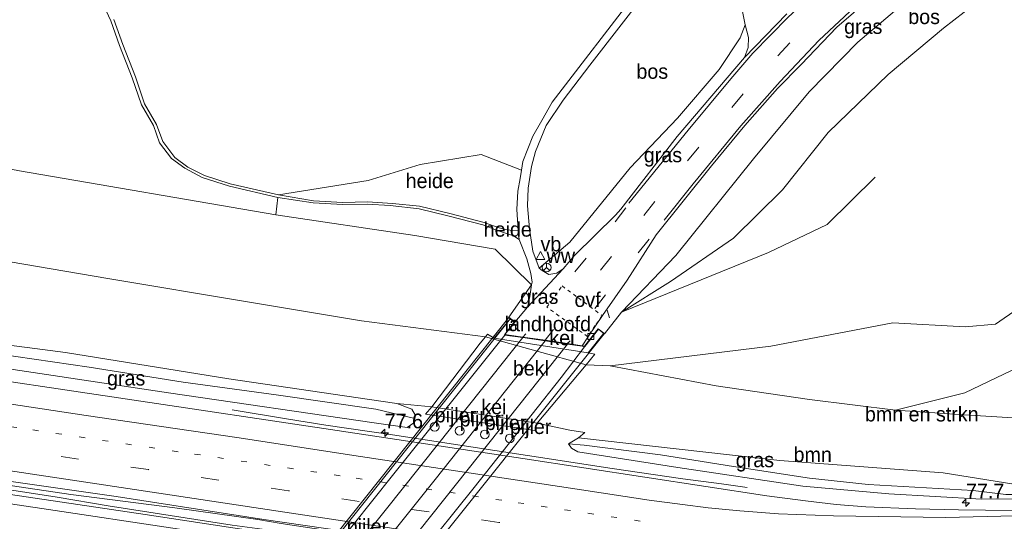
# Model space of a CAD drawing. Header units: millimetres. Extents: x 180000 to 190000, y 466229 to 468626.
# Tile 190 of 202: x 189094 to 189261, y 466486 to 466571. Entities that reach past the tile are written whole.
import ezdxf
from ezdxf.enums import TextEntityAlignment as Align

# ---------------------------------------------------------------- set-up
doc = ezdxf.new("R2010")
doc.units = ezdxf.units.MM
for name, pattern in [('13strp', [4, 1, -3]), ('39strp', [12, 3, -9]), ('6060strp', [1.2, 0.6, -0.6])]:
    doc.linetypes.add(name, pattern=pattern)
for name, color, linetype, lineweight in [('af-b1-rasterhekwerk', 8, 'hekwerk', 18), ('af-bs-rasterhekwerk', 8, 'hekwerk', 18), ('as-bs-kilometr', 13, 'Continuous', 18), ('bp-b5-bomenstruiken', 93, 'Continuous', 18), ('bp-b5-boom', 93, 'Continuous', 18), ('bp-b5-bos', 93, 'Continuous', 18), ('bp-b5-grasland', 93, 'Continuous', 18), ('bp-b5-overig', 93, 'Continuous', 18), ('bw-bs-rona', 8, 'Continuous', 18), ('gr-bs-geleiderail', 213, 'geleiderail', 18), ('gw-bs-insteekwatergang', 93, 'Continuous', 18), ('gw-bs-kruinlijn', 93, 'Continuous', 18), ('gw-bs-teenlijn', 93, 'Continuous', 18), ('kw-b5-landhoofd', 173, 'Continuous', 18), ('kw-b6-viaduct', 173, 'Continuous', 18), ('kw-bs-pijler', 173, 'Continuous', 18), ('mk-b1-streep 0.15', 8, 'Continuous', 18), ('mk-b5-6060strp10', 8, '6060strp', 18), ('mk-bs-13streep 0.45', 8, '13strp', 18), ('mk-bs-39streep 0.15', 8, '39strp', 18), ('mk-bs-streep 0.15', 8, 'Continuous', 18), ('og-b5-bekleding', 253, 'Continuous', 18), ('og-bs-hulpgeometrie', 53, 'Continuous', 18), ('vh-b5-verh_soort', 8, 'Continuous', 18), ('vh-b6-verh_soort', 8, 'Continuous', 18), ('wh-bs-greppel', 133, 'greppel', 18), ('wh-bs-kolk', 8, 'Continuous', 18), ('wm-bs-schrikhek', 8, 'Continuous', 18), ('wm-bs-verkeersbord', 8, 'Continuous', 18)]:
    doc.layers.add(name, color=color, linetype=linetype, lineweight=lineweight)
doc.styles.add('rtw_iso', font='iso-rtw.shx')
doc.linetypes.add('geleiderail', pattern='A,2,-1,[175,RTW.shx,S=0.5,R=0,X=0,Y=0],-1', length=4)
doc.linetypes.add('greppel', pattern='A,25.5,-0.01,[14,RTW.shx,S=1,R=0,X=0,Y=0],1,[14,RTW.shx,S=1,R=0,X=0,Y=0],1,[14,RTW.shx,S=1,R=0,X=0,Y=0],1,[14,RTW.shx,S=1,R=0,X=0,Y=0],1,[14,RTW.shx,S=1,R=0,X=0,Y=0],0.5,-0.01', length=30.02)
doc.linetypes.add('hekwerk', pattern='A,7,-1.5,[1,RTW.shx,S=0.75,R=0,X=0,Y=0],-1.5', length=10)

# ---------------------------------------------------------------- blocks, each defined once
blk = doc.blocks.new('wegwijzer')
for q in [(-0.53, -0.53), (0, 0.75), (0.53, -0.53)]:
    blk.add_line((0, 0), q)
blk.add_circle((0, 0), 0.75)
blk = doc.blocks.new('dtbattr')
at = {"style": 'rtw_iso'}
blk.add_attdef('TAG', (0.59, 0.87), '', height=2.5, dxfattribs=at)
blk = doc.blocks.new('verkeersbord')
for p, q in [((0, 0.75), (-0.75, -0.625)), ((0.75, -0.625), (0, 0.75)), ((-0.75, -0.625), (0.75, -0.625))]:
    blk.add_line(p, q)
blk = doc.blocks.new('kolk')
blk.add_lwpolyline([(-0.5, -0.5), (0.5, -0.5), (0.5, 0.5), (-0.5, 0.5)], close=True)
blk = doc.blocks.new('dtbattr-r')
at = {"style": 'rtw_iso'}
blk.add_attdef('TAG', text='', height=2.5, dxfattribs=at).set_placement((0, 0), align=Align.MIDDLE_CENTER)
blk = doc.blocks.new('dtb')
blk.add_circle((0, 0), 0.75)
blk = doc.blocks.new('hecto')
for p, q in [((0, 0.625), (-0.625, 0)), ((0, -0.625), (0, 0.625)), ((-0.625, 0), (0.625, 0)), ((0.625, 0), (0, -0.625))]:
    blk.add_line(p, q)

msp = doc.modelspace()

# ---------------------------------------------------------------- linework, layer by layer
at = {"layer": 'af-b1-rasterhekwerk'}
msp.add_polyline3d([(189176.96, 466520.6, 47.22), (189144.15, 466479.32, 47.45), (189118.46, 466447.02, 47.21), (189117.95, 466446.96, 47.21)], dxfattribs=at)
at = {"layer": 'af-bs-rasterhekwerk'}
for points in [[(189160.73, 466534.72, 45.26), (189137.08, 466538.24, 45.15), (189093.51, 466545.69, 46.3), (189074.76, 466549.26, 46.25), (189032.89, 466556.99, 47.65), (188989.96, 466566.44, 48.52), (188983.86, 466567.82, 48.75)], [(189238.98, 466544.66, 46.01), (189230.83, 466536.6, 46.12), (189220.83, 466531.84, 46.09), (189195.84, 466521.69, 47.22), (189192.98, 466518.01, 47.23)]]:
    msp.add_polyline3d(points, dxfattribs=at)
at = {"layer": 'bp-b5-bomenstruiken'}
for points in [[(189171.85, 466516.4, 41.31), (189163.62, 466505.57, 41.31), (189157.66, 466506.11, 41.32), (189154.95, 466506.52, 41.34), (189129.09, 466510.34, 41.37), (189101.33, 466514.82, 41.52), (189074.29, 466518.34, 41.59), (189050.48, 466521.83, 41.68), (189029.29, 466525.54, 41.96), (189006.25, 466528.59, 42.07), (188988, 466531.39, 42.15), (188979.42, 466532.41, 42.14), (188980.99, 466543.56, 45.81), (188981.81, 466551.53, 48.46), (188993.59, 466548.91, 47.91), (189011.56, 466545, 47.2), (189035.45, 466539.99, 46.83), (189052.95, 466537.12, 46.56), (189066.22, 466534.57, 46.47), (189079.93, 466532.27, 45.97), (189108.52, 466527.39, 46.03), (189132.3, 466523.45, 45.73), (189151.68, 466520.2, 45.45), (189172.73, 466517.5, 44.44)], [(189160.82, 466504.12, 41.17), (189160.72, 466503.59, 41.17), (189154.11, 466505.16, 40.87), (189137.56, 466507.55, 41.03), (189121.32, 466509.77, 41.08), (189105.37, 466512.32, 41.1), (189086.62, 466515.02, 41.25), (189069.72, 466517.52, 41.3), (189053.6, 466520.02, 41.38), (189031.54, 466523.13, 41.62), (189013.19, 466526.02, 41.68), (188989.87, 466529.57, 41.82), (188979.29, 466530.77, 41.9), (188979.42, 466532.41, 42.14), (188988, 466531.39, 42.15), (189006.25, 466528.59, 42.07), (189029.29, 466525.54, 41.96), (189050.48, 466521.83, 41.68), (189074.29, 466518.34, 41.59), (189101.33, 466514.82, 41.52), (189129.09, 466510.34, 41.37), (189154.95, 466506.52, 41.34), (189157.66, 466506.11, 41.32), (189160.22, 466505.15, 41.23)], [(189262.42, 466503.69, 44.51), (189271.09, 466503.62, 44.02), (189280.35, 466504.33, 43.8), (189286.97, 466505.8, 43.75), (189293.84, 466507.82, 43.72), (189299.91, 466510.38, 43.69), (189294.48, 466505.18, 43.15), (189284.6, 466497.31, 41.67), (189279.76, 466492.68, 41.38), (189265.37, 466491.98, 40.99), (189250.54, 466494.32, 41.05), (189222.79, 466496.45, 41.07), (189188.53, 466500.27, 41.22), (189189.64, 466501.18, 41.13), (189187.06, 466501.58, 41.27), (189181.54, 466502.76, 41.22), (189189.82, 466512.69, 44.44), (189193.91, 466512.56, 45.51), (189211.95, 466509.15, 45.17), (189227.79, 466506.81, 45.02), (189242.44, 466504.99, 44.79), (189254.1, 466504.19, 44.6)]]:
    msp.add_polyline3d(points, close=True, dxfattribs=at)
at = {"layer": 'bp-b5-boom'}
msp.add_polyline3d([(189250.54, 466494.32, 41.05), (189265.37, 466491.98, 40.99), (189279.76, 466492.68, 41.38), (189285.97, 466492.99, 41.04), (189287.71, 466492.7, 41.04), (189288.46, 466492.1, 41.04), (189288.93, 466491.55, 41.03), (189285.27, 466491.51, 40.54), (189277.57, 466491.07, 40.58), (189266.83, 466490.67, 40.64), (189261.2, 466490.64, 40.74), (189255.64, 466491.32, 40.72), (189237.8, 466492.36, 40.58), (189227.79, 466493.41, 40.65), (189214.87, 466495.39, 40.75), (189202.49, 466497.39, 40.66), (189189.52, 466499.02, 40.72), (189186.86, 466499.25, 41.22), (189188.53, 466500.27, 41.22), (189222.79, 466496.45, 41.07)], close=True, dxfattribs=at)
at = {"layer": 'bp-b5-bos'}
for points in [[(189073.01, 466622.69, 47.01), (189093.71, 466620.89, 46.39), (189094.96, 466616.68, 46.48), (189095.51, 466614, 46.21), (189095.76, 466611.59, 46.09), (189099.34, 466601.71, 45.82), (189102, 466594.92, 45.78), (189104.64, 466587.16, 45.98), (189106.13, 466583.26, 45.9), (189106.52, 466580.4, 45.77), (189107.15, 466575.32, 45.51), (189109.02, 466571.25, 45.35), (189110.51, 466567.02, 45.25), (189112.66, 466561.51, 45.05), (189114.23, 466556.91, 45.18), (189116.28, 466553.41, 45.33), (189117.32, 466550.5, 45.41), (189119.36, 466547.79, 45.39), (189121.61, 466546.16, 45.32), (189124.59, 466544.55, 45.26), (189129.21, 466543.09, 45.12), (189137.42, 466541.2, 44.91), (189137.08, 466538.24, 45.15), (189093.51, 466545.69, 46.3)], [(189269.92, 466583.26, 45.42), (189259.4, 466576.81, 45.59), (189250.59, 466570, 45.57), (189241.21, 466562.12, 45.84), (189230.96, 466552.23, 46), (189223.21, 466542.47, 46.28), (189214.91, 466534.28, 46.38), (189204.17, 466526.91, 46.79), (189195.84, 466521.69, 47.22), (189205.07, 466531.29, 46.82), (189218.3, 466547.74, 46.64), (189227.77, 466559.16, 46.52), (189236, 466567.62, 46.45), (189244.83, 466575.09, 46.4), (189253.54, 466582.26, 46.3), (189263.06, 466588.81, 46.06)], [(189267.87, 466525.46, 45.84), (189259.41, 466519.64, 45.86), (189254.3, 466519.18, 45.97), (189241.98, 466519.84, 46), (189221.21, 466515.87, 46.12), (189193.91, 466512.56, 45.51), (189189.82, 466512.69, 44.44), (189191.34, 466514.54, 45.62), (189190.2, 466514.77, 45.55), (189192.85, 466518.11, 47.38), (189192.98, 466518.01, 47.23), (189195.84, 466521.69, 47.22), (189204.17, 466526.91, 46.79), (189214.91, 466534.28, 46.38), (189223.21, 466542.47, 46.28), (189230.96, 466552.23, 46), (189241.21, 466562.12, 45.84), (189250.59, 466570, 45.57), (189259.4, 466576.81, 45.59), (189269.92, 466583.26, 45.42)], [(189198.6, 466576.38, 44.21), (189184.06, 466557.37, 44.46), (189182.28, 466554.26, 44.59), (189180.78, 466551.6, 44.85), (189179.1, 466547.29, 45.1), (189178.87, 466545.82, 45.13), (189171.99, 466548.51, 44.84), (189161.63, 466546.79, 44.89), (189152.78, 466544.04, 45), (189137.56, 466541.62, 45.17), (189129.35, 466543.49, 45.25), (189124.94, 466544.92, 45.22), (189122.15, 466546.33, 45.32), (189119.9, 466547.97, 45.39), (189117.87, 466550.68, 45.41), (189116.83, 466553.59, 45.33), (189114.78, 466557.08, 45.18), (189113.21, 466561.68, 45.05), (189111.06, 466567.19, 45.25), (189109.57, 466571.43, 45.35)], [(189093.51, 466545.69, 46.3), (189137.08, 466538.24, 45.15), (189160.73, 466534.72, 45.26), (189174.4, 466532.36, 46.02), (189180.56, 466526.32, 46.99), (189176.69, 466520.84, 47.22), (189176.96, 466520.6, 47.22), (189174.23, 466517.23, 45.6), (189173.08, 466517.93, 45.61), (189172.73, 466517.5, 44.44), (189151.68, 466520.2, 45.45), (189132.3, 466523.45, 45.73), (189108.52, 466527.39, 46.03), (189079.93, 466532.27, 45.97)], [(189262.17, 466511.74, 45), (189254.2, 466507.95, 45), (189242.44, 466504.99, 44.79), (189227.79, 466506.81, 45.02), (189211.95, 466509.15, 45.17), (189193.91, 466512.56, 45.51), (189221.21, 466515.87, 46.12), (189241.98, 466519.84, 46), (189254.3, 466519.18, 45.97), (189259.41, 466519.64, 45.86), (189267.87, 466525.46, 45.84)], [(189262.42, 466503.69, 44.51), (189254.1, 466504.19, 44.6), (189242.44, 466504.99, 44.79), (189254.2, 466507.95, 45), (189262.17, 466511.74, 45)]]:
    msp.add_polyline3d(points, dxfattribs=at)
msp.add_polyline3d([(189187.07, 466533.56, 46.9), (189181.84, 466529.14, 46.86), (189180.77, 466532.06, 46.37), (189180.2, 466535.87, 45.86), (189179.87, 466539.73, 45.6), (189179.96, 466542.78, 45.41), (189180.56, 466546.45, 45.1), (189181.21, 466549, 44.91), (189183.04, 466553.41, 44.78), (189185.95, 466557.75, 44.49), (189190.44, 466563.68, 44.31), (189200.73, 466576.96, 44.28), (189203.47, 466581.78, 44.3), (189204.87, 466585.41, 44.26), (189207.06, 466587.21, 44.31), (189209.86, 466582.29, 44.98), (189213.4, 466577.08, 45.7), (189216.31, 466573.36, 46.54), (189216.9, 466570.55, 46.88), (189216.04, 466568.36, 46.85), (189212.44, 466562.96, 46.85), (189205.39, 466554.66, 46.89), (189197.35, 466546.21, 46.95)], close=True, dxfattribs=at)
at = {"layer": 'bp-b5-grasland'}
for points in [[(189244.83, 466575.09, 46.4), (189236, 466567.62, 46.45), (189227.77, 466559.16, 46.52), (189218.3, 466547.74, 46.64), (189205.07, 466531.29, 46.82), (189195.84, 466521.69, 47.22), (189192.98, 466518.01, 47.23), (189192.85, 466518.11, 47.38), (189191.91, 466518.84, 47.22), (189189.57, 466515.9, 47.23), (189189.19, 466515.96, 47.21), (189190.13, 466517.43, 47.21), (189191.42, 466519.37, 47.21), (189192.63, 466521.1, 47.21), (189196.82, 466527.14, 47.21), (189201.76, 466534.8, 47.18), (189211.15, 466546.55, 46.95), (189216.81, 466553.41, 46.79), (189222.35, 466559.71, 46.77), (189226.42, 466563.79, 46.69), (189232.43, 466570.15, 46.64), (189241.35, 466577.83, 46.51)], [(189071.64, 466515.02, 41.57), (189118.87, 466507.95, 41.42), (189153.81, 466502.86, 41.28), (189159.43, 466502.05, 41.3), (189160.57, 466502.82, 41.18), (189160.72, 466503.59, 41.17), (189160.82, 466504.12, 41.17), (189160.22, 466505.15, 41.23), (189157.66, 466506.11, 41.32), (189163.62, 466505.57, 41.31), (189162.51, 466504.3, 41.18), (189181.11, 466501.53, 41.15), (189181.54, 466502.76, 41.22), (189187.06, 466501.58, 41.27), (189189.64, 466501.18, 41.13), (189188.53, 466500.27, 41.22), (189186.86, 466499.25, 41.22), (189187.36, 466498.51, 41.21), (189188.44, 466497.92, 41.21), (189205.42, 466495.26, 41.18), (189226.7, 466492.09, 41.01), (189241.29, 466490.75, 41.04), (189257.06, 466489.84, 40.98), (189274.67, 466489.89, 40.95)], [(189262.34, 466487.92, 41.09), (189253.15, 466488.06, 41.09), (189245.83, 466488.22, 41.11), (189237.36, 466488.56, 41.14), (189232.32, 466488.93, 41.16), (189227.14, 466489.58, 41.18), (189220.54, 466490.43, 41.2), (189179.1, 466496.76, 41.33), (189146.41, 466501.7, 41.44), (189113.02, 466506.69, 41.6), (189077.96, 466511.93, 41.75)]]:
    msp.add_polyline3d(points, dxfattribs=at)
for points in [[(189184.86, 466528.28, 47.11), (189183.51, 466528.09, 47.11), (189182.37, 466528.75, 47.09), (189181.84, 466529.14, 46.86), (189187.07, 466533.56, 46.9), (189197.35, 466546.21, 46.95), (189205.39, 466554.66, 46.89), (189212.44, 466562.96, 46.85), (189216.04, 466568.36, 46.85), (189216.9, 466570.55, 46.88), (189217.46, 466568.39, 46.85), (189217.4, 466566.66, 46.86), (189216.77, 466564.99, 46.91), (189205.34, 466551.55, 46.92), (189195.76, 466539.2, 47.08), (189194.85, 466538.19, 47.1), (189187.87, 466531.3, 47.1), (189185.93, 466529.03, 47.1)], [(189160.57, 466502.82, 41.18), (189159.43, 466502.05, 41.3), (189153.81, 466502.86, 41.28), (189118.87, 466507.95, 41.42), (189071.64, 466515.02, 41.57), (189051.72, 466518.5, 41.74), (189031.18, 466521.5, 41.81), (188989.81, 466527.7, 42.08), (188978.98, 466528.98, 42.13), (188979.29, 466530.77, 41.9), (188989.87, 466529.57, 41.82), (189013.19, 466526.02, 41.68), (189031.54, 466523.13, 41.62), (189053.6, 466520.02, 41.38), (189069.72, 466517.52, 41.3), (189086.62, 466515.02, 41.25), (189105.37, 466512.32, 41.1), (189121.32, 466509.77, 41.08), (189137.56, 466507.55, 41.03), (189154.11, 466505.16, 40.87), (189160.72, 466503.59, 41.17)], [(189179.85, 466522.54, 47.18), (189177.7, 466519.97, 47.22), (189176.96, 466520.6, 47.22), (189176.69, 466520.84, 47.22), (189180.56, 466526.32, 46.99), (189180.25, 466524.31, 47.16)], [(189372.72, 466449.95, 41.34), (189372.49, 466447.91, 41.3), (189367.12, 466448.72, 41.3), (189341.14, 466452.83, 41.3), (189313.31, 466457.07, 41.32), (189284.73, 466461.52, 41.31), (189251.53, 466466.66, 41.32), (189223.11, 466470.95, 41.41), (189196.69, 466475.11, 41.46), (189170.16, 466478.87, 41.54), (189140.62, 466483.36, 41.7), (189114.9, 466487.25, 41.74), (189084.7, 466491.74, 41.91), (189054.69, 466496.25, 42.09), (189054.46, 466498.33, 42.13), (189076.96, 466495.03, 41.97), (189109.93, 466490.29, 41.88), (189135.04, 466486.39, 41.75), (189172.92, 466480.89, 41.62), (189219.32, 466473.54, 41.44), (189253.16, 466468.41, 41.36), (189286.07, 466463.43, 41.32), (189316.53, 466458.63, 41.3), (189345.84, 466454.2, 41.33)], [(189255.64, 466491.32, 40.72), (189261.2, 466490.64, 40.74), (189266.83, 466490.67, 40.64), (189277.57, 466491.07, 40.58), (189285.27, 466491.51, 40.54), (189288.93, 466491.55, 41.03), (189288.48, 466491.01, 40.99), (189287.3, 466490.75, 40.94), (189274.67, 466489.89, 40.95), (189257.06, 466489.84, 40.98), (189241.29, 466490.75, 41.04), (189226.7, 466492.09, 41.01), (189205.42, 466495.26, 41.18), (189188.44, 466497.92, 41.21), (189187.36, 466498.51, 41.21), (189186.86, 466499.25, 41.22), (189189.52, 466499.02, 40.72), (189202.49, 466497.39, 40.66), (189214.87, 466495.39, 40.75), (189227.79, 466493.41, 40.65), (189237.8, 466492.36, 40.58)]]:
    msp.add_polyline3d(points, close=True, dxfattribs=at)
at = {"layer": 'bp-b5-overig'}
for points in [[(189178.25, 466542.24, 45.34), (189178.08, 466539.16, 45.59), (189178.26, 466535.62, 45.66), (189177.31, 466535.54, 45.54), (189176.11, 466535.75, 45.54), (189175.08, 466536.03, 45.54), (189172.53, 466536.91, 45.45), (189166.66, 466538.47, 44.91), (189161.53, 466539.69, 44.91), (189156.92, 466540.18, 44.78), (189152.68, 466540.41, 45.02), (189148.5, 466540.33, 45.07), (189143.51, 466540.63, 45.13), (189137.56, 466541.62, 45.17), (189152.78, 466544.04, 45), (189161.63, 466546.79, 44.89), (189171.99, 466548.51, 44.84), (189178.87, 466545.82, 45.13), (189178.65, 466544.42, 45.29)], [(189143.46, 466540.28, 44.84), (189148.47, 466540, 44.83), (189152.6, 466540.02, 44.85), (189156.54, 466539.81, 44.72), (189161.43, 466539.26, 44.73), (189166.32, 466538.08, 44.77), (189172.27, 466536.5, 45.13), (189174.62, 466535.61, 45.39), (189175.79, 466535.2, 45.48), (189177.49, 466534.67, 45.51), (189178.43, 466534.03, 45.89), (189179.73, 466530.75, 46.47), (189180.43, 466528.26, 46.8), (189180.67, 466526.79, 46.94), (189180.56, 466526.32, 46.99), (189174.4, 466532.36, 46.02), (189160.73, 466534.72, 45.26), (189137.08, 466538.24, 45.15), (189137.42, 466541.2, 44.91)]]:
    msp.add_polyline3d(points, close=True, dxfattribs=at)
at = {"layer": 'gr-bs-geleiderail'}
for points in [[(188976.43, 466508.57, 43.33), (188991.59, 466506.35, 43.21), (189015.3, 466502.95, 43.06), (189043.1, 466498.88, 43.01), (189066.82, 466495.31, 42.76), (189099.89, 466490.19, 42.65), (189108.59, 466488.72, 42.63), (189111.13, 466488.31, 42.26), (189129.64, 466485.46, 42.28), (189138.17, 466484.31, 42.46), (189172.24, 466479.21, 42.32), (189176.81, 466478.33, 42.37), (189187.26, 466476.78, 42.4), (189208.37, 466473.84, 42.27), (189239.71, 466469.12, 42), (189279.64, 466463.11, 42.07), (189313.45, 466457.78, 41.98), (189343.75, 466453.07, 41.96), (189372.56, 466448.56, 41.98)], [(189372.64, 466449.23, 42.02), (189361, 466451.08, 41.99), (189337.25, 466454.79, 41.91), (189313.61, 466458.5, 41.98), (189288.53, 466462.42, 41.95), (189263.48, 466466.23, 42), (189235.84, 466470.39, 41.98), (189208.48, 466474.5, 42.27), (189200.86, 466475.89, 42.32), (189190.13, 466477.8, 42.37), (189177.15, 466479.84, 42.42), (189172.56, 466480.38, 42.46), (189166.03, 466481.48, 42.42), (189138.01, 466485.72, 42.59), (189134.02, 466486.4, 42.56), (189119.92, 466488.36, 42.57), (189102.26, 466490.64, 42.64), (189081.96, 466493.67, 42.53), (189058.35, 466497.31, 42.93), (189041.78, 466499.82, 42.99), (189022.09, 466502.7, 43.03), (189000.98, 466505.81, 43.28), (188976.52, 466509.34, 43.33)], [(189217.22, 466491.86, 41.21), (189212.83, 466492.47, 41.57), (189206.25, 466493.32, 41.97), (189194.25, 466495.1, 42), (189179.85, 466497.3, 41.93), (189156.9, 466500.8, 42.08), (189145.61, 466502.47, 42.09), (189138.91, 466503.5, 42), (189129.65, 466505.04, 41.47)]]:
    msp.add_polyline3d(points, dxfattribs=at)
at = {"layer": 'gw-bs-insteekwatergang'}
for points in [[(188979.42, 466532.41, 42.14), (188988, 466531.39, 42.15), (189006.25, 466528.59, 42.07), (189029.29, 466525.54, 41.96), (189050.48, 466521.83, 41.68), (189074.29, 466518.34, 41.59), (189101.33, 466514.82, 41.52), (189129.09, 466510.34, 41.37), (189154.95, 466506.52, 41.34)], [(189153.81, 466502.86, 41.28), (189118.87, 466507.95, 41.42), (189071.64, 466515.02, 41.57), (189051.72, 466518.5, 41.74), (189031.18, 466521.5, 41.81), (188989.81, 466527.7, 42.08), (188978.98, 466528.98, 42.13)], [(189154.95, 466506.52, 41.34), (189157.66, 466506.11, 41.32)], [(189157.66, 466506.11, 41.32), (189160.22, 466505.15, 41.23), (189160.82, 466504.12, 41.17), (189160.72, 466503.59, 41.17)], [(189160.72, 466503.59, 41.17), (189160.57, 466502.82, 41.18), (189159.43, 466502.05, 41.3), (189153.81, 466502.86, 41.28)], [(189285.97, 466492.99, 41.04), (189287.71, 466492.7, 41.04), (189288.46, 466492.1, 41.04), (189288.93, 466491.55, 41.03), (189288.48, 466491.01, 40.99), (189287.3, 466490.75, 40.94), (189274.67, 466489.89, 40.95), (189257.06, 466489.84, 40.98), (189241.29, 466490.75, 41.04), (189226.7, 466492.09, 41.01), (189205.42, 466495.26, 41.18), (189188.44, 466497.92, 41.21), (189187.36, 466498.51, 41.21), (189186.86, 466499.25, 41.22), (189188.53, 466500.27, 41.22)], [(189285.97, 466492.99, 41.04), (189279.76, 466492.68, 41.38), (189265.37, 466491.98, 40.99), (189250.54, 466494.32, 41.05), (189222.79, 466496.45, 41.07), (189188.53, 466500.27, 41.22)]]:
    msp.add_polyline3d(points, dxfattribs=at)
at = {"layer": 'gw-bs-kruinlijn'}
for points in [[(189195.84, 466521.69, 47.22), (189205.07, 466531.29, 46.82), (189218.3, 466547.74, 46.64), (189227.77, 466559.16, 46.52), (189236, 466567.62, 46.45), (189244.83, 466575.09, 46.4), (189253.54, 466582.26, 46.3), (189263.06, 466588.81, 46.06), (189271.55, 466593.78, 45.97), (189279.33, 466598.49, 45.94), (189289.44, 466603.04, 45.93), (189300.46, 466607.44, 45.81), (189310.27, 466610.89, 45.63), (189319.85, 466613.96, 45.55), (189327.59, 466615.27, 45.36), (189337.11, 466616.58, 45.32), (189344.57, 466616.94, 45.31)], [(189216.9, 466570.55, 46.88), (189216.04, 466568.36, 46.85), (189212.44, 466562.96, 46.85), (189205.39, 466554.66, 46.89), (189197.35, 466546.21, 46.95)], [(188981.81, 466551.53, 48.46), (188993.59, 466548.91, 47.91), (189011.56, 466545, 47.2), (189035.45, 466539.99, 46.83), (189052.95, 466537.12, 46.56), (189066.22, 466534.57, 46.47), (189079.93, 466532.27, 45.97), (189108.52, 466527.39, 46.03), (189132.3, 466523.45, 45.73), (189151.68, 466520.2, 45.45), (189172.73, 466517.5, 44.44)], [(189329.55, 466550.47, 43.96), (189317.2, 466547.89, 44.25), (189307.07, 466546.14, 44.69), (189296.19, 466544, 45.33), (189292.14, 466539.49, 45.39), (189281.4, 466531.25, 45.58), (189271.29, 466527.51, 45.74), (189267.87, 466525.46, 45.84), (189259.41, 466519.64, 45.86), (189254.3, 466519.18, 45.97), (189241.98, 466519.84, 46), (189221.21, 466515.87, 46.12), (189193.91, 466512.56, 45.51)], [(189197.35, 466546.21, 46.95), (189187.07, 466533.56, 46.9), (189181.84, 466529.14, 46.86)], [(189180.56, 466526.32, 46.99), (189176.69, 466520.84, 47.22)], [(189193.91, 466512.56, 45.51), (189211.95, 466509.15, 45.17), (189227.79, 466506.81, 45.02), (189242.44, 466504.99, 44.79), (189254.1, 466504.19, 44.6), (189262.42, 466503.69, 44.51), (189271.09, 466503.62, 44.02), (189280.35, 466504.33, 43.8), (189286.97, 466505.8, 43.75), (189293.84, 466507.82, 43.72), (189299.91, 466510.38, 43.69), (189305.65, 466513.73, 43.54), (189311.88, 466518.14, 43.43), (189318.24, 466522.49, 43.37), (189323.76, 466526.27, 43.26)], [(189176.96, 466520.6, 47.22), (189176.69, 466520.84, 47.22)], [(189189.82, 466512.69, 44.44), (189193.91, 466512.56, 45.51)]]:
    msp.add_polyline3d(points, dxfattribs=at)
at = {"layer": 'gw-bs-teenlijn'}
for points in [[(189390.46, 466605.48, 43.5), (189382.49, 466606.16, 43.53), (189370.89, 466606.49, 43.66), (189350.88, 466604.41, 43.97), (189348.64, 466604.21, 43.97), (189335.12, 466602.57, 43.66), (189324.21, 466600.95, 43.97), (189311.11, 466598.39, 44.37), (189299.58, 466594.93, 44.8), (189289.19, 466591.71, 44.99), (189279.01, 466587.84, 45.2), (189269.92, 466583.26, 45.42), (189259.4, 466576.81, 45.59), (189250.59, 466570, 45.57), (189241.21, 466562.12, 45.84), (189230.96, 466552.23, 46), (189223.21, 466542.47, 46.28), (189214.91, 466534.28, 46.38), (189204.17, 466526.91, 46.79), (189195.84, 466521.69, 47.22)], [(189242.44, 466504.99, 44.79), (189254.2, 466507.95, 45), (189262.17, 466511.74, 45), (189269.19, 466515.11, 44.99), (189274.83, 466516.72, 44.88), (189287.94, 466521.29, 44.68), (189290.43, 466523.88, 44.67), (189298.26, 466527.54, 44.64), (189302.61, 466528.75, 44.48), (189307.27, 466531.32, 44.17), (189313.24, 466537.47, 44.09), (189329.55, 466550.47, 43.96)], [(189157.66, 466506.11, 41.32), (189163.62, 466505.57, 41.31)], [(189187.06, 466501.58, 41.27), (189181.54, 466502.76, 41.22)], [(189189.64, 466501.18, 41.13), (189187.06, 466501.58, 41.27)]]:
    msp.add_polyline3d(points, dxfattribs=at)
at = {"layer": 'kw-b5-landhoofd'}
msp.add_polyline3d([(189189.19, 466515.96, 47.21), (189189.57, 466515.9, 47.23), (189191.91, 466518.84, 47.22), (189192.85, 466518.11, 47.38), (189190.2, 466514.77, 45.55), (189174.23, 466517.23, 45.6), (189176.96, 466520.6, 47.22), (189177.7, 466519.97, 47.22), (189176.04, 466517.87, 47.23), (189179.1, 466517.44, 47.23), (189182.9, 466516.88, 47.23), (189186.69, 466516.32, 47.23)], close=True, dxfattribs=at)
at = {"layer": 'kw-b6-viaduct'}
msp.add_polyline3d([(189186.69, 466516.28, 47.37), (189189.59, 466515.85, 47.23), (189191.92, 466518.77, 47.23), (189192.9, 466518, 47.23), (189134.22, 466444.37, 47.36), (189134.08, 466444.22, 47.31), (189132.96, 466444.79, 47.31), (189134.57, 466446.73, 47.29), (189131.52, 466447.21, 47.27), (189127.91, 466447.8, 47.37), (189124.07, 466448.42, 47.32), (189120.98, 466448.89, 47.2), (189118.89, 466446.28, 47.21), (189118.02, 466446.97, 47.21), (189176.69, 466520.76, 47.22), (189176.93, 466520.56, 47.22), (189177.63, 466519.96, 47.22), (189175.94, 466517.84, 47.23), (189179.19, 466517.38, 47.35), (189182.89, 466516.83, 47.39)], close=True, dxfattribs=at)
at = {"layer": 'mk-b1-streep 0.15'}
for points in [[(189179.09, 466517.34, 47.23), (189164.81, 466499.38, 47.52), (189143.45, 466472.57, 47.5), (189123.99, 466448.46, 47.22)], [(189127.79, 466447.86, 47.25), (189146.74, 466471.39, 47.54), (189164.17, 466493.21, 47.58), (189182.89, 466516.78, 47.23)], [(189186.68, 466516.23, 47.23), (189171.77, 466497.45, 47.52), (189153.26, 466474.15, 47.51), (189131.53, 466447.26, 47.27)]]:
    msp.add_polyline3d(points, dxfattribs=at)
at = {"layer": 'mk-b5-6060strp10'}
msp.add_polyline3d([(189191.38, 466519.39, 47.21), (189190.12, 466517.5, 47.21), (189183.17, 466522.51, 47.11), (189185.76, 466526.13, 47.11), (189188.53, 466524.08, 47.15), (189192.56, 466521.09, 47.21)], close=True, dxfattribs=at)
at = {"layer": 'mk-bs-13streep 0.45'}
msp.add_polyline3d([(189199.03, 466486.12, 41.41), (189175.48, 466489.68, 41.5), (189148, 466493.84, 41.58), (189120.48, 466497.94, 41.73), (189093.05, 466502.04, 41.83), (189069.47, 466505.58, 41.97), (189041.97, 466509.63, 42.14), (189014.45, 466513.75, 42.21), (188977.74, 466519.08, 42.48)], dxfattribs=at)
at = {"layer": 'mk-bs-39streep 0.15'}
for points in [[(189392.29, 466621.52, 45.08), (189386.54, 466622.33, 45.15), (189374.79, 466623.71, 45.17), (189362.92, 466624.26, 45.35), (189351.28, 466624.06, 45.47), (189339.36, 466623.15, 45.59), (189327.68, 466621.48, 45.67), (189316.03, 466619.04, 45.79), (189304.66, 466616.09, 45.87), (189293.3, 466612.23, 46.03), (189282.46, 466607.68, 46.13), (189271.9, 466602.56, 46.21), (189261.68, 466596.81, 46.36), (189251.59, 466590.34, 46.48), (189242.02, 466583.25, 46.57), (189232.95, 466575.64, 46.69), (189224.47, 466567.46, 46.8), (189216.52, 466558.8, 46.91), (189208.98, 466549.74, 46.98), (189201.52, 466540.48, 47.12), (189194.16, 466531.14, 47.15)], [(189196.61, 466539.41, 47.02), (189189.84, 466530.85, 47.11)], [(189191.3, 466522.28, 47.24), (189202.12, 466536.14, 47.1)], [(189189.84, 466530.85, 47.11), (189186.11, 466526.41, 47.2)], [(189194.16, 466531.14, 47.15), (189188.56, 466524.12, 47.15)], [(189373.33, 466455.27, 41.29), (189353.85, 466458.42, 41.3), (189330.03, 466462.11, 41.25), (189306.21, 466465.81, 41.27), (189282.33, 466469.54, 41.28), (189258.52, 466473.18, 41.28), (189234.61, 466476.87, 41.37), (189210.77, 466480.48, 41.45), (189175.01, 466485.9, 41.56), (189139.24, 466491.28, 41.69), (189115.42, 466494.88, 41.8), (189091.51, 466498.45, 41.88), (189055.69, 466503.8, 42.09), (189031.95, 466507.3, 42.21), (189008.21, 466510.75, 42.35), (188977.27, 466515.32, 42.51)]]:
    msp.add_polyline3d(points, dxfattribs=at)
at = {"layer": 'mk-bs-streep 0.15'}
for points in [[(189203.12, 466537.29, 47.11), (189208.01, 466543.48, 47), (189216.15, 466553.39, 46.84), (189222.8, 466560.92, 46.74), (189229.38, 466567.85, 46.68), (189235.54, 466573.6, 46.57), (189242.64, 466579.72, 46.45), (189250.31, 466585.47, 46.4), (189258.35, 466590.89, 46.3), (189269, 466597.36, 46.19), (189280.91, 466603.33, 46.1), (189289.77, 466607.3, 45.96), (189298.93, 466610.79, 45.87), (189308.88, 466613.94, 45.77), (189319.22, 466616.52, 45.67), (189329.59, 466618.49, 45.58), (189337.85, 466619.79, 45.5), (189346.3, 466620.54, 45.39), (189356.04, 466621.01, 45.29), (189364.51, 466620.94, 45.12)], [(189245.61, 466590.05, 46.56), (189238.71, 466584.74, 46.64), (189232.41, 466579.47, 46.77), (189224.2, 466571.85, 46.86), (189218.18, 466565.7, 46.89), (189214.45, 466561.34, 46.9), (189207.16, 466552.6, 46.91), (189197.11, 466540.23, 47.09)], [(189200.57, 466489.71, 41.28), (189188.31, 466491.58, 41.35), (189151.48, 466497.11, 41.48), (189130.46, 466500.33, 41.56), (189104.83, 466504.11, 41.69), (189070.37, 466509.3, 41.85), (189045.24, 466513.03, 42), (189010.98, 466518.05, 42.2), (188980.12, 466522.57, 42.33), (188978.2, 466522.75, 42.33)], [(189184.3, 466518.71, 47.23), (189182.9, 466516.88, 47.23)], [(189179.1, 466517.44, 47.23), (189179.58, 466518, 47.26)], [(189186.69, 466516.32, 47.23), (189187.13, 466516.79, 47.39)], [(188976.79, 466511.5, 42.59), (188989.7, 466509.8, 42.51), (189008.66, 466506.99, 42.43), (189032.86, 466503.42, 42.26), (189058.66, 466499.63, 42.14), (189085.12, 466495.7, 41.98), (189111.91, 466491.68, 41.85), (189138.6, 466487.65, 41.76), (189170.72, 466482.85, 41.63), (189195.39, 466479.11, 41.54), (189218.9, 466475.55, 41.48), (189242.91, 466471.9, 41.44), (189266.84, 466468.2, 41.33), (189290.58, 466464.52, 41.32), (189325.88, 466459.06, 41.33), (189348.92, 466455.47, 41.33), (189372.93, 466451.79, 41.34)], [(189372.28, 466446.14, 41.22), (189364.98, 466447.38, 41.25), (189333.69, 466452.25, 41.25), (189299.88, 466457.52, 41.24), (189262.38, 466463.31, 41.29), (189227.36, 466468.66, 41.33), (189199.8, 466472.85, 41.43), (189167.47, 466477.76, 41.58), (189139.23, 466482, 41.71), (189120.72, 466484.77, 41.72), (189097.32, 466488.27, 41.84), (189073.26, 466491.86, 41.97), (189049.59, 466495.4, 42.09), (189025.99, 466498.9, 42.25), (189002.22, 466502.36, 42.41), (188976.12, 466506.11, 42.57)], [(189306.4, 466497.13, 41.23), (189303.02, 466494.35, 41.22), (189298.85, 466491.43, 41.11), (189297.14, 466490.58, 41.11), (189295.4, 466489.91, 41.1), (189292.31, 466489.17, 41.08), (189287.53, 466488.38, 41.07), (189283.27, 466487.97, 41.07), (189272.11, 466487.26, 41.05), (189250.93, 466486.75, 41.1), (189231.9, 466487.01, 41.2), (189222.52, 466487.37, 41.26), (189215.94, 466487.86, 41.29), (189210.6, 466488.39, 41.29), (189206.2, 466488.95, 41.28), (189200.57, 466489.71, 41.28)]]:
    msp.add_polyline3d(points, dxfattribs=at)
at = {"layer": 'og-b5-bekleding'}
msp.add_polyline3d([(189189.82, 466512.69, 44.44), (189181.54, 466502.76, 41.22), (189163.62, 466505.57, 41.31), (189171.85, 466516.4, 41.31), (189172.73, 466517.5, 44.44)], close=True, dxfattribs=at)
at = {"layer": 'og-bs-hulpgeometrie'}
for points in [[(189154.11, 466505.16, 40.87), (189160.72, 466503.59, 41.17)], [(189186.86, 466499.25, 41.22), (189189.52, 466499.02, 40.72)]]:
    msp.add_polyline3d(points, dxfattribs=at)
at = {"layer": 'vh-b5-verh_soort'}
for points in [[(189241.35, 466577.83, 46.51), (189232.43, 466570.15, 46.64), (189226.42, 466563.79, 46.69), (189222.35, 466559.71, 46.77), (189216.81, 466553.41, 46.79), (189211.15, 466546.55, 46.95), (189201.76, 466534.8, 47.18), (189196.82, 466527.14, 47.21), (189192.63, 466521.1, 47.21), (189191.42, 466519.37, 47.21), (189190.13, 466517.43, 47.21), (189189.19, 466515.96, 47.21), (189186.69, 466516.32, 47.23), (189182.9, 466516.88, 47.23), (189179.1, 466517.44, 47.23), (189176.04, 466517.87, 47.23), (189177.7, 466519.97, 47.22), (189179.85, 466522.54, 47.18), (189185.93, 466529.03, 47.1), (189187.87, 466531.3, 47.1), (189194.85, 466538.19, 47.1), (189195.76, 466539.2, 47.08), (189205.34, 466551.55, 46.92), (189216.77, 466564.99, 46.91), (189223.96, 466572.41, 46.88)], [(189200.73, 466576.96, 44.28), (189190.44, 466563.68, 44.31), (189185.95, 466557.75, 44.49), (189183.04, 466553.41, 44.78), (189181.21, 466549, 44.91), (189180.56, 466546.45, 45.1), (189179.96, 466542.78, 45.41), (189179.87, 466539.73, 45.6), (189180.2, 466535.87, 45.86), (189180.77, 466532.06, 46.37), (189181.84, 466529.14, 46.86), (189182.37, 466528.75, 47.09), (189183.51, 466528.09, 47.11), (189184.86, 466528.28, 47.11), (189185.93, 466529.03, 47.1), (189179.85, 466522.54, 47.18), (189180.25, 466524.31, 47.16), (189180.56, 466526.32, 46.99), (189180.67, 466526.79, 46.94), (189180.43, 466528.26, 46.8), (189179.73, 466530.75, 46.47), (189178.43, 466534.03, 45.89), (189178.26, 466535.62, 45.66), (189178.08, 466539.16, 45.59), (189178.25, 466542.24, 45.34), (189178.65, 466544.42, 45.29), (189178.87, 466545.82, 45.13), (189179.1, 466547.29, 45.1), (189180.78, 466551.6, 44.85), (189182.28, 466554.26, 44.59), (189184.06, 466557.37, 44.46), (189198.6, 466576.38, 44.21)], [(189109.57, 466571.43, 45.35), (189111.06, 466567.19, 45.25), (189113.21, 466561.68, 45.05), (189114.78, 466557.08, 45.18), (189116.83, 466553.59, 45.33), (189117.87, 466550.68, 45.41), (189119.9, 466547.97, 45.39), (189122.15, 466546.33, 45.32), (189124.94, 466544.92, 45.22), (189129.35, 466543.49, 45.25), (189137.56, 466541.62, 45.17), (189143.51, 466540.63, 45.13), (189148.5, 466540.33, 45.07), (189152.68, 466540.41, 45.02), (189156.92, 466540.18, 44.78), (189161.53, 466539.69, 44.91), (189166.66, 466538.47, 44.91), (189172.53, 466536.91, 45.45), (189175.08, 466536.03, 45.54), (189176.11, 466535.75, 45.54), (189177.31, 466535.54, 45.54), (189178.26, 466535.62, 45.66), (189178.43, 466534.03, 45.89), (189177.49, 466534.67, 45.51), (189175.79, 466535.2, 45.48), (189174.62, 466535.61, 45.39), (189172.27, 466536.5, 45.13), (189166.32, 466538.08, 44.77), (189161.43, 466539.26, 44.73), (189156.54, 466539.81, 44.72), (189152.6, 466540.02, 44.85), (189148.47, 466540, 44.83), (189143.46, 466540.28, 44.84), (189137.42, 466541.2, 44.91), (189129.21, 466543.09, 45.12), (189124.59, 466544.55, 45.26), (189121.61, 466546.16, 45.32), (189119.36, 466547.79, 45.39), (189117.32, 466550.5, 45.41), (189116.28, 466553.41, 45.33), (189114.23, 466556.91, 45.18), (189112.66, 466561.51, 45.05), (189110.51, 466567.02, 45.25), (189109.02, 466571.25, 45.35), (189107.15, 466575.32, 45.51)], [(189223.96, 466572.41, 46.88), (189216.77, 466564.99, 46.91), (189217.4, 466566.66, 46.86), (189217.46, 466568.39, 46.85), (189216.9, 466570.55, 46.88), (189216.31, 466573.36, 46.54)], [(189077.96, 466511.93, 41.75), (189113.02, 466506.69, 41.6), (189146.41, 466501.7, 41.44), (189179.1, 466496.76, 41.33), (189220.54, 466490.43, 41.2), (189227.14, 466489.58, 41.18), (189232.32, 466488.93, 41.16), (189237.36, 466488.56, 41.14), (189245.83, 466488.22, 41.11), (189253.15, 466488.06, 41.09), (189262.34, 466487.92, 41.09)], [(189172.92, 466480.89, 41.62), (189135.04, 466486.39, 41.75), (189109.93, 466490.29, 41.88), (189076.96, 466495.03, 41.97)], [(189084.7, 466491.74, 41.91), (189114.9, 466487.25, 41.74), (189140.62, 466483.36, 41.7)]]:
    msp.add_polyline3d(points, dxfattribs=at)
for points in [[(189191.34, 466514.54, 45.62), (189189.82, 466512.69, 44.44), (189172.73, 466517.5, 44.44), (189173.08, 466517.93, 45.61), (189174.23, 466517.23, 45.6), (189190.2, 466514.77, 45.55)], [(189181.54, 466502.76, 41.22), (189181.11, 466501.53, 41.15), (189162.51, 466504.3, 41.18), (189163.62, 466505.57, 41.31)]]:
    msp.add_polyline3d(points, close=True, dxfattribs=at)
at = {"layer": 'vh-b6-verh_soort'}
msp.add_polyline3d([(189151.89, 466468.24, 47.47), (189134.49, 466446.79, 47.29), (189131.53, 466447.26, 47.27), (189127.79, 466447.86, 47.25), (189123.99, 466448.46, 47.22), (189121.02, 466448.94, 47.2), (189136.85, 466468.73, 47.46), (189156.91, 466493.88, 47.48), (189176.02, 466517.77, 47.23), (189179.09, 466517.34, 47.23), (189182.89, 466516.78, 47.23), (189186.68, 466516.23, 47.23), (189189.18, 466515.86, 47.21), (189189.55, 466515.8, 47.23), (189185.6, 466510.55, 47.42), (189170.79, 466491.86, 47.51)], close=True, dxfattribs=at)
at = {"layer": 'wh-bs-greppel'}
for points in [[(188979.29, 466530.77, 41.9), (188989.87, 466529.57, 41.82), (189013.19, 466526.02, 41.68), (189031.54, 466523.13, 41.62), (189053.6, 466520.02, 41.38), (189069.72, 466517.52, 41.3), (189086.62, 466515.02, 41.25), (189105.37, 466512.32, 41.1), (189121.32, 466509.77, 41.08), (189137.56, 466507.55, 41.03)], [(189137.56, 466507.55, 41.03), (189154.11, 466505.16, 40.87)], [(189189.52, 466499.02, 40.72), (189202.49, 466497.39, 40.66), (189214.87, 466495.39, 40.75), (189227.79, 466493.41, 40.65), (189237.8, 466492.36, 40.58), (189255.64, 466491.32, 40.72), (189261.2, 466490.64, 40.74), (189266.83, 466490.67, 40.64), (189277.57, 466491.07, 40.58), (189285.27, 466491.51, 40.54)]]:
    msp.add_polyline3d(points, dxfattribs=at)
at = {"layer": 'wm-bs-schrikhek'}
msp.add_polyline3d([(189193.81, 466520.71, 47.83), (189193.42, 466522.02, 47.83)], dxfattribs=at)

# ---------------------------------------------------------------- block references
at = {"layer": 'as-bs-kilometr'}
ref = msp.add_blockref('dtbattr', (189155.6, 466501.17, 41.35), dxfattribs=at)
ref.add_attrib('TAG', '77.6', dxfattribs={"layer": '0', "height": 2.5, "style": 'rtw_iso'}).set_placement((189155.6, 466501.17, 41.35), align=Align.BOTTOM_LEFT)
for p in [(189155.6, 466501.17, 41.35), (189254.41, 466489.24, 41.85)]:
    msp.add_blockref('hecto', p, dxfattribs=at)
ref = msp.add_blockref('dtbattr', (189254.41, 466489.24, 41.85), dxfattribs=at)
ref.add_attrib('TAG', '77.7', dxfattribs={"layer": '0', "height": 2.5, "style": 'rtw_iso'}).set_placement((189254.41, 466489.24, 41.85), align=Align.BOTTOM_LEFT)
at = {"layer": 'bp-b5-bomenstruiken'}
ref = msp.add_blockref('dtbattr-r', (189237.23, 466502.33, 43.05), dxfattribs=at)
ref.add_attrib('TAG', 'bmn en strkn', dxfattribs={"layer": '0', "height": 2.5, "style": 'rtw_iso'}).set_placement((189237.23, 466502.33, 43.05), align=Align.BOTTOM_LEFT)
at = {"layer": 'bp-b5-boom'}
ref = msp.add_blockref('dtbattr-r', (189225.1, 466495.45, 40.88), dxfattribs=at)
ref.add_attrib('TAG', 'bmn', dxfattribs={"layer": '0', "height": 2.5, "style": 'rtw_iso'}).set_placement((189225.1, 466495.45, 40.88), align=Align.BOTTOM_LEFT)
at = {"layer": 'bp-b5-bos'}
ref = msp.add_blockref('dtbattr-r', (189244.6, 466569.92, 45.4), dxfattribs=at)
ref.add_attrib('TAG', 'bos', dxfattribs={"layer": '0', "height": 2.5, "style": 'rtw_iso'}).set_placement((189244.6, 466569.92, 45.4), align=Align.BOTTOM_LEFT)
ref = msp.add_blockref('dtbattr-r', (189198.39, 466560.62, 45.62), dxfattribs=at)
ref.add_attrib('TAG', 'bos', dxfattribs={"layer": '0', "height": 2.5, "style": 'rtw_iso'}).set_placement((189198.39, 466560.62, 45.62), align=Align.BOTTOM_LEFT)
at = {"layer": 'bp-b5-grasland'}
ref = msp.add_blockref('dtbattr-r', (189233.7, 466568.26, 46.12), dxfattribs=at)
ref.add_attrib('TAG', 'gras', dxfattribs={"layer": '0', "height": 2.5, "style": 'rtw_iso'}).set_placement((189233.7, 466568.26, 46.12), align=Align.BOTTOM_LEFT)
ref = msp.add_blockref('dtbattr-r', (189199.65, 466546.42, 46.97), dxfattribs=at)
ref.add_attrib('TAG', 'gras', dxfattribs={"layer": '0', "height": 2.5, "style": 'rtw_iso'}).set_placement((189199.65, 466546.42, 46.97), align=Align.BOTTOM_LEFT)
ref = msp.add_blockref('dtbattr-r', (189178.62, 466522.32, 47.17), dxfattribs=at)
ref.add_attrib('TAG', 'gras', dxfattribs={"layer": '0', "height": 2.5, "style": 'rtw_iso'}).set_placement((189178.62, 466522.32, 47.17), align=Align.BOTTOM_LEFT)
ref = msp.add_blockref('dtbattr-r', (189108.39, 466508.45, 41.36), dxfattribs=at)
ref.add_attrib('TAG', 'gras', dxfattribs={"layer": '0', "height": 2.5, "style": 'rtw_iso'}).set_placement((189108.39, 466508.45, 41.36), align=Align.BOTTOM_LEFT)
ref = msp.add_blockref('dtbattr-r', (189215.28, 466494.55, 40.87), dxfattribs=at)
ref.add_attrib('TAG', 'gras', dxfattribs={"layer": '0', "height": 2.5, "style": 'rtw_iso'}).set_placement((189215.28, 466494.55, 40.87), align=Align.BOTTOM_LEFT)
at = {"layer": 'bp-b5-overig'}
ref = msp.add_blockref('dtbattr-r', (189159.16, 466542.02, 45.2), dxfattribs=at)
ref.add_attrib('TAG', 'heide', dxfattribs={"layer": '0', "height": 2.5, "style": 'rtw_iso'}).set_placement((189159.16, 466542.02, 45.2), align=Align.BOTTOM_LEFT)
ref = msp.add_blockref('dtbattr-r', (189172.42, 466533.76, 45.51), dxfattribs=at)
ref.add_attrib('TAG', 'heide', dxfattribs={"layer": '0', "height": 2.5, "style": 'rtw_iso'}).set_placement((189172.42, 466533.76, 45.51), align=Align.BOTTOM_LEFT)
at = {"layer": 'bw-bs-rona'}
ref = msp.add_blockref('dtbattr', (189183.12, 466529.27, 47.02), dxfattribs=at)
ref.add_attrib('TAG', 'ww', dxfattribs={"layer": '0', "height": 2.5, "style": 'rtw_iso'}).set_placement((189183.12, 466529.27, 47.02), align=Align.BOTTOM_LEFT)
msp.add_blockref('wegwijzer', (189183.12, 466529.27, 47.02), dxfattribs=at)
at = {"layer": 'kw-b5-landhoofd'}
ref = msp.add_blockref('dtbattr-r', (189175.99, 466517.68, 46.96), dxfattribs=at)
ref.add_attrib('TAG', 'landhoofd', dxfattribs={"layer": '0', "height": 2.5, "style": 'rtw_iso'}).set_placement((189175.99, 466517.68, 46.96), align=Align.BOTTOM_LEFT)
at = {"layer": 'kw-bs-pijler'}
ref = msp.add_blockref('dtbattr', (189164.09, 466502.17, 41.21), dxfattribs=at)
ref.add_attrib('TAG', 'pijler', dxfattribs={"layer": '0', "height": 2.5, "style": 'rtw_iso'}).set_placement((189164.09, 466502.17, 41.21), align=Align.BOTTOM_LEFT)
ref = msp.add_blockref('dtbattr', (189168.33, 466501.48, 41.12), dxfattribs=at)
ref.add_attrib('TAG', 'pijler', dxfattribs={"layer": '0', "height": 2.5, "style": 'rtw_iso'}).set_placement((189168.33, 466501.48, 41.12), align=Align.BOTTOM_LEFT)
ref = msp.add_blockref('dtbattr', (189172.62, 466500.87, 41.07), dxfattribs=at)
ref.add_attrib('TAG', 'pijler', dxfattribs={"layer": '0', "height": 2.5, "style": 'rtw_iso'}).set_placement((189172.62, 466500.87, 41.07), align=Align.BOTTOM_LEFT)
ref = msp.add_blockref('dtbattr', (189176.87, 466500.19, 41.09), dxfattribs=at)
ref.add_attrib('TAG', 'pijler', dxfattribs={"layer": '0', "height": 2.5, "style": 'rtw_iso'}).set_placement((189176.87, 466500.19, 41.09), align=Align.BOTTOM_LEFT)
for p in [(189164.09, 466502.17, 41.21), (189168.33, 466501.48, 41.12), (189172.62, 466500.87, 41.07), (189176.87, 466500.19, 41.09)]:
    msp.add_blockref('dtb', p, dxfattribs=at)
ref = msp.add_blockref('dtbattr', (189149.13, 466483.26, 41.61), dxfattribs=at)
ref.add_attrib('TAG', 'pijler', dxfattribs={"layer": '0', "height": 2.5, "style": 'rtw_iso'}).set_placement((189149.13, 466483.26, 41.61), align=Align.BOTTOM_LEFT)
at = {"layer": 'mk-b5-6060strp10'}
ref = msp.add_blockref('dtbattr-r', (189187.86, 466521.81, 47.16), dxfattribs=at)
ref.add_attrib('TAG', 'ovf', dxfattribs={"layer": '0', "height": 2.5, "style": 'rtw_iso'}).set_placement((189187.86, 466521.81, 47.16), align=Align.BOTTOM_LEFT)
at = {"layer": 'og-b5-bekleding'}
ref = msp.add_blockref('dtbattr-r', (189177.38, 466510.13, 42.55), dxfattribs=at)
ref.add_attrib('TAG', 'bekl', dxfattribs={"layer": '0', "height": 2.5, "style": 'rtw_iso'}).set_placement((189177.38, 466510.13, 42.55), align=Align.BOTTOM_LEFT)
at = {"layer": 'vh-b5-verh_soort'}
ref = msp.add_blockref('dtbattr-r', (189183.59, 466515.31, 45.21), dxfattribs=at)
ref.add_attrib('TAG', 'kei', dxfattribs={"layer": '0', "height": 2.5, "style": 'rtw_iso'}).set_placement((189183.59, 466515.31, 45.21), align=Align.BOTTOM_LEFT)
ref = msp.add_blockref('dtbattr-r', (189172.02, 466503.55, 41.22), dxfattribs=at)
ref.add_attrib('TAG', 'kei', dxfattribs={"layer": '0', "height": 2.5, "style": 'rtw_iso'}).set_placement((189172.02, 466503.55, 41.22), align=Align.BOTTOM_LEFT)
at = {"layer": 'wh-bs-kolk'}
for p in [(189177.33, 466519.08, 47.21), (189190.63, 466517.53, 47.17)]:
    msp.add_blockref('kolk', p, dxfattribs=at)
at = {"layer": 'wm-bs-verkeersbord'}
ref = msp.add_blockref('dtbattr', (189182.09, 466531.26, 46.68), dxfattribs=at)
ref.add_attrib('TAG', 'vb', dxfattribs={"layer": '0', "height": 2.5, "style": 'rtw_iso'}).set_placement((189182.09, 466531.26, 46.68), align=Align.BOTTOM_LEFT)
msp.add_blockref('verkeersbord', (189182.09, 466531.26, 46.68), dxfattribs=at)

doc.saveas('drawing.dxf')
